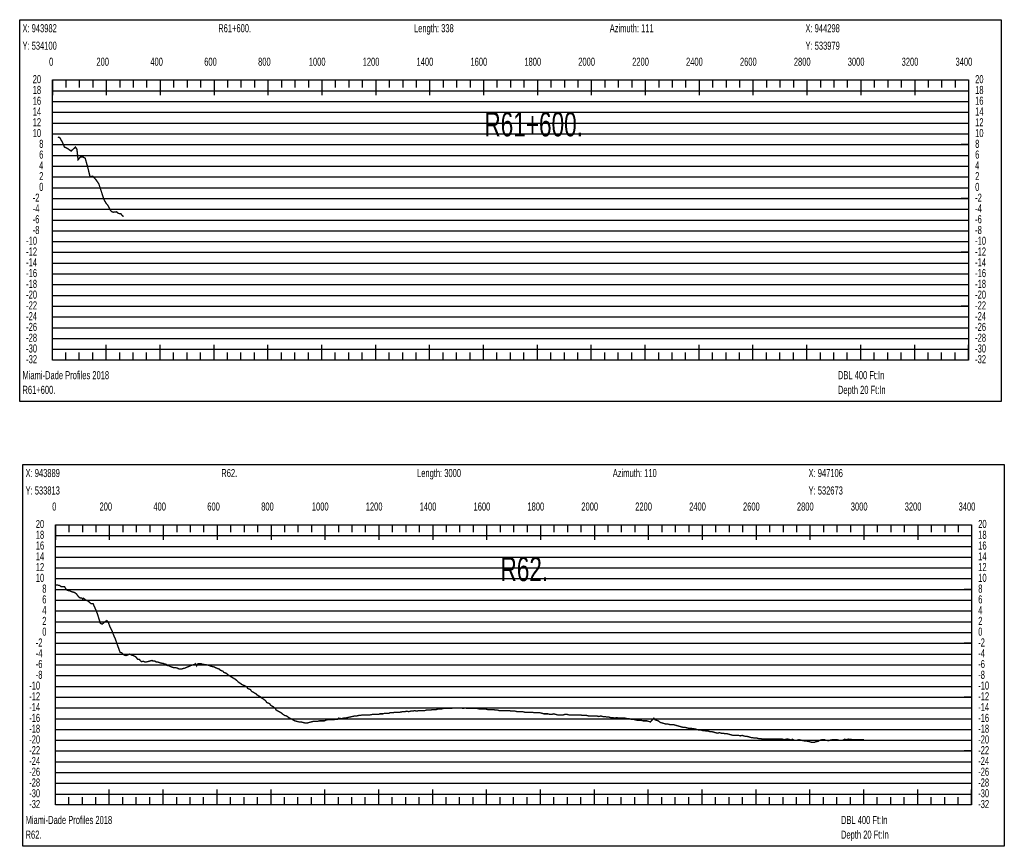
# Model space of a CAD drawing. Header units: inches. Extents: x 471865 to 538526, y 1054316 to 1102451.
# Tile 73 of 114: x 506671 to 510325, y 1061152 to 1064222. Entities that reach past the tile are written whole.
import ezdxf

# ---------------------------------------------------------------- set-up
doc = ezdxf.new("R2010")
doc.units = ezdxf.units.IN
doc.header["$MEASUREMENT"] = 0
for name, color, linetype in [('LABELS', 7, 'Continuous'), ('X_Gr1', 7, 'Continuous'), ('XSECTION', 7, 'Continuous')]:
    doc.layers.add(name, color=color, linetype=linetype)
doc.styles.get("Standard").update_dxf_attribs({"font": 'arial.ttf'})

msp = doc.modelspace()

# ---------------------------------------------------------------- linework, layer by layer
at = {"layer": 'X_Gr1', "color": 6, "linetype": 'Continuous', "lineweight": 18, "true_color": 0xff00ff, "transparency": 33554687, "const_width": 5}
for points in [[(506812.8, 1063785.6), (506812.8, 1063785.6), (506819.8, 1063784), (506829.6, 1063766.9), (506837.4, 1063748.5), (506848.3, 1063743.7), (506862.1, 1063733.6), (506878.2, 1063748.7), (506883.7, 1063740.4), (506888, 1063701.4), (506896.8, 1063711.7), (506906, 1063712), (506914.5, 1063706.8), (506924.2, 1063672.1), (506932.6, 1063637.8), (506942.6, 1063640.6), (506954.9, 1063626.6), (506964.7, 1063612.4), (506975.9, 1063578.7), (506982.7, 1063557.7), (506987, 1063548.5), (506992.9, 1063538.4), (506997.7, 1063533.3), (507003, 1063524.2), (507008.2, 1063513.1), (507013.2, 1063508.5), (507019.7, 1063506.7), (507025.3, 1063507.3), (507031.2, 1063508.3), (507035.4, 1063503.8), (507041.5, 1063501.2), (507046.5, 1063501.3), (507050.2, 1063496), (507054.8, 1063491.6), (507057.2, 1063491)], [(506804.1, 1062123.9), (506804.1, 1062123.9), (506804.3, 1062123), (506818.8, 1062120.9), (506825.4, 1062116.3), (506832.5, 1062116.7), (506837.4, 1062116.6), (506844.7, 1062104.4), (506851.1, 1062101.7), (506857.6, 1062100.7), (506863.7, 1062097.6), (506871.3, 1062095.5), (506875.6, 1062094.2), (506882.5, 1062088.6), (506889, 1062079.5), (506895.3, 1062074.4), (506899.8, 1062074.3), (506904.4, 1062072), (506904.5, 1062068.3), (506908.4, 1062072.7), (506915.5, 1062067.4), (506925.5, 1062062.3), (506935.7, 1062053.5), (506943.6, 1062053.2), (506952.6, 1062032.8), (506959.6, 1062015.6), (506970.5, 1061980.3), (506977.2, 1061976.7), (506986.5, 1061985.2), (506994.7, 1061990.2), (506999.4, 1061985.6), (507007.1, 1061965), (507013.2, 1061954), (507019.5, 1061936.9), (507026.3, 1061922), (507033.7, 1061900), (507038.7, 1061886.7), (507043.7, 1061872.7), (507050.2, 1061870.6), (507056.2, 1061864.4), (507060.4, 1061861.4), (507065.4, 1061860.3), (507070.4, 1061861.8), (507079.1, 1061865.7), (507081.9, 1061864.9), (507088.7, 1061860.7), (507092.8, 1061860.5), (507100, 1061856.8), (507104.9, 1061852.3), (507109, 1061846.4), (507114.9, 1061845.9), (507120, 1061840.4), (507123, 1061837.6), (507130.4, 1061839), (507135, 1061836.9), (507140.5, 1061836.6), (507146.1, 1061837.8), (507150.4, 1061838.8), (507154.7, 1061840.1), (507158.8, 1061841.6), (507162.8, 1061842.1), (507163.4, 1061841.9), (507165.7, 1061839.9), (507172.6, 1061839.9), (507175.1, 1061837.9), (507180.1, 1061835.9), (507185.1, 1061835.9), (507190.4, 1061833.9), (507198.4, 1061831.9), (507203.8, 1061831.9), (507206.6, 1061829.9), (507215, 1061827.9), (507217.9, 1061823.9), (507226.6, 1061821.9), (507229.5, 1061819.9), (507235.4, 1061817.9), (507241.4, 1061815.9), (507247.4, 1061815.9), (507256.4, 1061813.9), (507259.2, 1061811.9), (507264.9, 1061809.9), (507270.6, 1061809.9), (507276.4, 1061811.9), (507285.3, 1061813.9), (507288.3, 1061815.9), (507294.5, 1061817.9), (507303.6, 1061821.9), (507306.6, 1061823.9), (507315.5, 1061825.9), (507321.3, 1061827.9), (507324.3, 1061829.9), (507327.9, 1061821.9), (507332.9, 1061829.9), (507335.8, 1061829.9), (507344.6, 1061829.9), (507350.2, 1061827.9), (507353.1, 1061827.9), (507361.9, 1061825.9), (507364.9, 1061825.9), (507374.4, 1061823.9), (507377.6, 1061821.9), (507384.1, 1061819.9), (507393.8, 1061817.9), (507396.8, 1061815.9), (507406.1, 1061811.9), (507412.5, 1061809.9), (507415.9, 1061805.9), (507425.9, 1061801.9), (507429.2, 1061797.9), (507439.2, 1061793.9), (507442.4, 1061789.9), (507448.8, 1061785.9), (507458.5, 1061779.9), (507465.2, 1061775.9), (507472.1, 1061771.9), (507479, 1061765.9), (507482.6, 1061761.9), (507491.6, 1061755.9), (507496.9, 1061751.9), (507507.3, 1061747.9), (507514, 1061743.9), (507517.5, 1061737.9), (507527.9, 1061733.9), (507531.4, 1061727.9), (507541.9, 1061721.9), (507548.8, 1061717.9), (507552.3, 1061713.9), (507563, 1061707.9), (507570.3, 1061701.9), (507577.3, 1061697.9), (507584.4, 1061691.9), (507588.1, 1061685.9), (507598.7, 1061681.9), (507602.2, 1061675.9), (507612.8, 1061669.9), (507619.7, 1061663.9), (507623.2, 1061657.9), (507633.8, 1061651.9), (507641.4, 1061647.9), (507648.5, 1061641.9), (507654.8, 1061637.9), (507661.8, 1061635.9), (507669.8, 1061629.9), (507677.7, 1061625.9), (507685, 1061621.9), (507692.3, 1061617.9), (507699.8, 1061615.9), (507707.5, 1061613.9), (507715, 1061613.9), (507722.7, 1061611.9), (507730.6, 1061609.9), (507738.4, 1061609.9), (507745.8, 1061611.9), (507753.4, 1061613.9), (507760.9, 1061615.9), (507768.5, 1061615.9), (507776.3, 1061615.9), (507784, 1061617.9), (507791.6, 1061617.9), (507802.5, 1061617.9), (507806.3, 1061619.9), (507814, 1061621.9), (507821.7, 1061621.9), (507829.3, 1061621.9), (507836.4, 1061621.9), (507843.5, 1061623.9), (507850.8, 1061623.9), (507855.3, 1061627.9), (507865.7, 1061625.9), (507872.8, 1061627.9), (507880.1, 1061627.9), (507887.8, 1061629.9), (507896, 1061631.9), (507905.6, 1061633.9), (507913.7, 1061635.9), (507921.5, 1061635.9), (507929.3, 1061637.9), (507933.3, 1061637.9), (507945, 1061639.9), (507952.6, 1061639.9), (507960.3, 1061639.9), (507967.6, 1061639.9), (507971.1, 1061639.9), (507981.4, 1061641.9), (507988.9, 1061641.9), (507996.6, 1061641.9), (508004.3, 1061641.9), (508008, 1061643.9), (508018.8, 1061643.9), (508026.4, 1061645.9), (508033.9, 1061645.9), (508041.4, 1061645.9), (508045.2, 1061647.9), (508056.3, 1061647.9), (508063.6, 1061649.9), (508071.1, 1061649.9), (508078.4, 1061649.9), (508082, 1061649.9), (508092.8, 1061651.9), (508100.4, 1061651.9), (508107.7, 1061653.9), (508114.9, 1061651.9), (508122.2, 1061653.9), (508129.5, 1061653.9), (508136.8, 1061655.9), (508144.2, 1061653.9), (508151.7, 1061655.9), (508159.2, 1061655.9), (508166.5, 1061655.9), (508173.9, 1061655.9), (508181.3, 1061657.9), (508188.7, 1061657.9), (508196.2, 1061657.9), (508203.7, 1061659.9), (508211, 1061659.9), (508217.6, 1061659.9), (508223.9, 1061661.9), (508230.1, 1061661.9), (508236.6, 1061661.9), (508243.5, 1061663.9), (508250.6, 1061663.9), (508257.7, 1061663.9), (508265, 1061663.9), (508272.3, 1061663.9), (508279.8, 1061665.9), (508287.2, 1061665.9), (508294.4, 1061665.9), (508301.9, 1061665.9), (508309.4, 1061665.9), (508317.1, 1061663.9), (508324.5, 1061665.9), (508332, 1061663.9), (508339.4, 1061663.9), (508346.6, 1061663.9), (508354, 1061663.9), (508361.4, 1061663.9), (508368.9, 1061663.9), (508376.4, 1061661.9), (508384, 1061661.9), (508391.6, 1061661.9), (508399.3, 1061661.9), (508406.8, 1061659.9), (508414.2, 1061659.9), (508421.5, 1061659.9), (508428.9, 1061659.9), (508436.3, 1061657.9), (508443.7, 1061657.9), (508451, 1061655.9), (508458.3, 1061655.9), (508465.9, 1061655.9), (508473.5, 1061655.9), (508480.8, 1061655.9), (508488.2, 1061655.9), (508495.5, 1061653.9), (508503, 1061653.9), (508510.3, 1061653.9), (508517.3, 1061651.9), (508524.5, 1061651.9), (508531.4, 1061651.9), (508538.3, 1061651.9), (508545.3, 1061649.9), (508552.2, 1061649.9), (508559.2, 1061649.9), (508566.3, 1061649.9), (508573.5, 1061649.9), (508581.1, 1061647.9), (508588.4, 1061647.9), (508595.2, 1061647.9), (508602.1, 1061647.9), (508609.4, 1061645.9), (508616.7, 1061643.9), (508624, 1061643.9), (508631.3, 1061643.9), (508638.4, 1061641.9), (508645.5, 1061641.9), (508652.7, 1061643.9), (508660, 1061641.9), (508667.3, 1061639.9), (508674.2, 1061639.9), (508681, 1061639.9), (508688, 1061639.9), (508695.1, 1061641.9), (508702.3, 1061641.9), (508709.4, 1061639.9), (508716.7, 1061639.9), (508723.9, 1061639.9), (508731.2, 1061639.9), (508738.4, 1061639.9), (508745.6, 1061639.9), (508753, 1061639.9), (508760.3, 1061637.9), (508767.8, 1061637.9), (508775.2, 1061637.9), (508782.7, 1061635.9), (508790.5, 1061635.9), (508798.1, 1061635.9), (508805.7, 1061635.9), (508813.4, 1061635.9), (508820.6, 1061633.9), (508827.7, 1061635.9), (508835, 1061633.9), (508842.5, 1061633.9), (508850, 1061631.9), (508857.4, 1061631.9), (508864.6, 1061629.9), (508872.2, 1061629.9), (508879.5, 1061627.9), (508887.1, 1061629.9), (508894.7, 1061627.9), (508902.2, 1061627.9), (508909.9, 1061627.9), (508917.7, 1061627.9), (508925.3, 1061625.9), (508932.6, 1061625.9), (508940.1, 1061623.9), (508947.6, 1061623.9), (508955.1, 1061621.9), (508962.4, 1061619.9), (508969.7, 1061619.9), (508977.1, 1061619.9), (508984.5, 1061617.9), (508991.6, 1061617.9), (508998.2, 1061617.9), (509004.9, 1061615.9), (509012.1, 1061613.9), (509024.6, 1061627.9), (509028.8, 1061621.9), (509041, 1061617.9), (509048.4, 1061611.9), (509055.6, 1061609.9), (509062.7, 1061607.9), (509070, 1061605.9), (509077, 1061605.9), (509083.6, 1061603.9), (509090.3, 1061603.9), (509097.1, 1061603.9), (509103.9, 1061601.9), (509110.9, 1061599.9), (509118.1, 1061597.9), (509125.2, 1061595.9), (509132.3, 1061593.9), (509139.6, 1061593.9), (509147.3, 1061591.9), (509154.6, 1061589.9), (509162.1, 1061589.9), (509176.9, 1061587.9), (509184.2, 1061585.9), (509191.4, 1061583.9), (509198.5, 1061583.9), (509205.4, 1061581.9), (509212.2, 1061581.9), (509218.9, 1061579.9), (509225.8, 1061579.9), (509232.8, 1061577.9), (509239.7, 1061577.9), (509246.5, 1061575.9), (509253.6, 1061573.9), (509260.8, 1061571.9), (509268, 1061573.9), (509275, 1061571.9), (509282, 1061571.9), (509289.2, 1061569.9), (509296.5, 1061569.9), (509304, 1061567.9), (509311.4, 1061565.9), (509318.4, 1061563.9), (509325.6, 1061563.9), (509332.5, 1061563.9), (509339, 1061563.9), (509345.6, 1061561.9), (509352.1, 1061563.9), (509358.3, 1061561.9), (509365.1, 1061559.9), (509371.9, 1061559.9), (509378.6, 1061557.9), (509385.4, 1061555.9), (509399.6, 1061553.9), (509406.6, 1061553.9), (509413.7, 1061551.9), (509420.9, 1061551.9), (509428.1, 1061549.9), (509435.6, 1061549.9), (509443, 1061549.9), (509450.4, 1061549.9), (509457.9, 1061549.9), (509465.3, 1061549.9), (509472.7, 1061549.9), (509480.1, 1061549.9), (509487.8, 1061549.9), (509495.2, 1061549.9), (509502.2, 1061549.9), (509506.6, 1061547.9), (509517.6, 1061549.9), (509523.5, 1061549.9), (509530.8, 1061547.9), (509534.6, 1061545.9), (509538.2, 1061549.9), (509545, 1061545.9), (509555.2, 1061545.9), (509563.2, 1061547.9), (509571.7, 1061545.9), (509579.9, 1061543.9), (509597.3, 1061541.9), (509610.9, 1061537.9), (509620.2, 1061537.9), (509624.3, 1061539.9), (509634.3, 1061541.9), (509641.1, 1061545.9), (509648.9, 1061547.9), (509657.6, 1061547.9), (509661.9, 1061545.9), (509673.8, 1061543.9), (509677.3, 1061545.9), (509687.8, 1061547.9), (509696, 1061547.9), (509704.2, 1061547.9), (509711.6, 1061545.9), (509718.5, 1061545.9), (509725.8, 1061545.9), (509733.6, 1061549.9), (509737.4, 1061547.9), (509745.8, 1061549.9), (509764.7, 1061547.9), (509788.1, 1061547.9), (509795.3, 1061547.9), (509803.1, 1061547.9), (509803.9, 1061547.9)]]:
    msp.add_lwpolyline(points, dxfattribs=at)
at = {"layer": 'XSECTION', "color": 18, "linetype": 'Continuous', "true_color": 0x000000}
for points in [[(506671.3, 1064221.7), (510313.7, 1064221.7), (510313.7, 1062803.7), (506671.3, 1062803.7), (506671.3, 1064221.7)], [(506792.5, 1063997.7), (510192.5, 1063997.7), (510192.5, 1062957.7), (506792.5, 1062957.7), (506792.5, 1063997.7)], [(506792.5, 1063997.7), (506792.5, 1063941.3)], [(506792.5, 1063997.7), (506792.5, 1063941.3)], [(506792.5, 1063997.7), (506792.5, 1063969.7)], [(506792.5, 1063997.7), (506792.5, 1063969.7)], [(506842.5, 1063997.7), (506842.5, 1063969.7)], [(506892.5, 1063997.7), (506892.5, 1063969.7)], [(506942.5, 1063997.7), (506942.5, 1063969.7)], [(506992.5, 1063997.7), (506992.5, 1063941.3)], [(506992.5, 1063997.7), (506992.5, 1063969.7)], [(507042.5, 1063997.7), (507042.5, 1063969.7)], [(507092.5, 1063997.7), (507092.5, 1063969.7)], [(507142.5, 1063997.7), (507142.5, 1063969.7)], [(507192.5, 1063997.7), (507192.5, 1063941.3)], [(507192.5, 1063997.7), (507192.5, 1063969.7)], [(507242.5, 1063997.7), (507242.5, 1063969.7)], [(507292.5, 1063997.7), (507292.5, 1063969.7)], [(507342.5, 1063997.7), (507342.5, 1063969.7)], [(507392.5, 1063997.7), (507392.5, 1063941.3)], [(507392.5, 1063997.7), (507392.5, 1063969.7)], [(507442.5, 1063997.7), (507442.5, 1063969.7)], [(507492.5, 1063997.7), (507492.5, 1063969.7)], [(507542.5, 1063997.7), (507542.5, 1063969.7)], [(507592.5, 1063997.7), (507592.5, 1063941.3)], [(507592.5, 1063997.7), (507592.5, 1063969.7)], [(507642.5, 1063997.7), (507642.5, 1063969.7)], [(507692.5, 1063997.7), (507692.5, 1063969.7)], [(507742.5, 1063997.7), (507742.5, 1063969.7)], [(507792.5, 1063997.7), (507792.5, 1063941.3)], [(507792.5, 1063997.7), (507792.5, 1063969.7)], [(507842.5, 1063997.7), (507842.5, 1063969.7)], [(507892.5, 1063997.7), (507892.5, 1063969.7)], [(507942.5, 1063997.7), (507942.5, 1063969.7)], [(507992.5, 1063997.7), (507992.5, 1063941.3)], [(507992.5, 1063997.7), (507992.5, 1063969.7)], [(508042.5, 1063997.7), (508042.5, 1063969.7)], [(508092.5, 1063997.7), (508092.5, 1063969.7)], [(508142.5, 1063997.7), (508142.5, 1063969.7)], [(508192.5, 1063997.7), (508192.5, 1063941.3)], [(508192.5, 1063997.7), (508192.5, 1063969.7)], [(508242.5, 1063997.7), (508242.5, 1063969.7)], [(508292.5, 1063997.7), (508292.5, 1063969.7)], [(508342.5, 1063997.7), (508342.5, 1063969.7)], [(508392.5, 1063997.7), (508392.5, 1063941.3)], [(508392.5, 1063997.7), (508392.5, 1063969.7)], [(508442.5, 1063997.7), (508442.5, 1063969.7)], [(508492.5, 1063997.7), (508492.5, 1063969.7)], [(508542.5, 1063997.7), (508542.5, 1063969.7)], [(508592.5, 1063997.7), (508592.5, 1063941.3)], [(508592.5, 1063997.7), (508592.5, 1063969.7)], [(508642.5, 1063997.7), (508642.5, 1063969.7)], [(508692.5, 1063997.7), (508692.5, 1063969.7)], [(508742.5, 1063997.7), (508742.5, 1063969.7)], [(508792.5, 1063997.7), (508792.5, 1063941.3)], [(508792.5, 1063997.7), (508792.5, 1063969.7)], [(508842.5, 1063997.7), (508842.5, 1063969.7)], [(508892.5, 1063997.7), (508892.5, 1063969.7)], [(508942.5, 1063997.7), (508942.5, 1063969.7)], [(508992.5, 1063997.7), (508992.5, 1063941.3)], [(508992.5, 1063997.7), (508992.5, 1063969.7)], [(509042.5, 1063997.7), (509042.5, 1063969.7)], [(509092.5, 1063997.7), (509092.5, 1063969.7)], [(509142.5, 1063997.7), (509142.5, 1063969.7)], [(509192.5, 1063997.7), (509192.5, 1063941.3)], [(509192.5, 1063997.7), (509192.5, 1063969.7)], [(509242.5, 1063997.7), (509242.5, 1063969.7)], [(509292.5, 1063997.7), (509292.5, 1063969.7)], [(509342.5, 1063997.7), (509342.5, 1063969.7)], [(509392.5, 1063997.7), (509392.5, 1063941.3)], [(509392.5, 1063997.7), (509392.5, 1063969.7)], [(509442.5, 1063997.7), (509442.5, 1063969.7)], [(509492.5, 1063997.7), (509492.5, 1063969.7)], [(509542.5, 1063997.7), (509542.5, 1063969.7)], [(509592.5, 1063997.7), (509592.5, 1063941.3)], [(509592.5, 1063997.7), (509592.5, 1063969.7)], [(509642.5, 1063997.7), (509642.5, 1063969.7)], [(509692.5, 1063997.7), (509692.5, 1063969.7)], [(509742.5, 1063997.7), (509742.5, 1063969.7)], [(509792.5, 1063997.7), (509792.5, 1063941.3)], [(509792.5, 1063997.7), (509792.5, 1063969.7)], [(509842.5, 1063997.7), (509842.5, 1063969.7)], [(509892.5, 1063997.7), (509892.5, 1063969.7)], [(509942.5, 1063997.7), (509942.5, 1063969.7)], [(509992.5, 1063997.7), (509992.5, 1063941.3)], [(509992.5, 1063997.7), (509992.5, 1063969.7)], [(510042.5, 1063997.7), (510042.5, 1063969.7)], [(510092.5, 1063997.7), (510092.5, 1063969.7)], [(510142.5, 1063997.7), (510142.5, 1063969.7)], [(510192.5, 1063997.7), (510192.5, 1063941.3)], [(510192.5, 1063997.7), (510192.5, 1063969.7)], [(506792.5, 1063757.7), (506820.5, 1063757.7)], [(510192.5, 1063757.7), (510164.5, 1063757.7)], [(506792.5, 1063557.7), (506820.5, 1063557.7)], [(510192.5, 1063557.7), (510164.5, 1063557.7)], [(506792.5, 1063357.7), (506820.5, 1063357.7)], [(510192.5, 1063357.7), (510164.5, 1063357.7)], [(506792.5, 1063157.7), (506820.5, 1063157.7)], [(510192.5, 1063157.7), (510164.5, 1063157.7)], [(506792.5, 1062957.7), (506792.5, 1063014.1)], [(506792.5, 1062957.7), (506792.5, 1063014.1)], [(506992.5, 1062957.7), (506992.5, 1063014.1)], [(507192.5, 1062957.7), (507192.5, 1063014.1)], [(507392.5, 1062957.7), (507392.5, 1063014.1)], [(507592.5, 1062957.7), (507592.5, 1063014.1)], [(507792.5, 1062957.7), (507792.5, 1063014.1)], [(507992.5, 1062957.7), (507992.5, 1063014.1)], [(508192.5, 1062957.7), (508192.5, 1063014.1)], [(508392.5, 1062957.7), (508392.5, 1063014.1)], [(508592.5, 1062957.7), (508592.5, 1063014.1)], [(508792.5, 1062957.7), (508792.5, 1063014.1)], [(508992.5, 1062957.7), (508992.5, 1063014.1)], [(509192.5, 1062957.7), (509192.5, 1063014.1)], [(509392.5, 1062957.7), (509392.5, 1063014.1)], [(509592.5, 1062957.7), (509592.5, 1063014.1)], [(509792.5, 1062957.7), (509792.5, 1063014.1)], [(509992.5, 1062957.7), (509992.5, 1063014.1)], [(510192.5, 1062957.7), (510192.5, 1063014.1)], [(506792.5, 1062957.7), (506792.5, 1062985.7)], [(506792.5, 1062957.7), (506792.5, 1062985.7)], [(506842.5, 1062957.7), (506842.5, 1062985.7)], [(506892.5, 1062957.7), (506892.5, 1062985.7)], [(506942.5, 1062957.7), (506942.5, 1062985.7)], [(506992.5, 1062957.7), (506992.5, 1062985.7)], [(507042.5, 1062957.7), (507042.5, 1062985.7)], [(507092.5, 1062957.7), (507092.5, 1062985.7)], [(507142.5, 1062957.7), (507142.5, 1062985.7)], [(507192.5, 1062957.7), (507192.5, 1062985.7)], [(507242.5, 1062957.7), (507242.5, 1062985.7)], [(507292.5, 1062957.7), (507292.5, 1062985.7)], [(507342.5, 1062957.7), (507342.5, 1062985.7)], [(507392.5, 1062957.7), (507392.5, 1062985.7)], [(507442.5, 1062957.7), (507442.5, 1062985.7)], [(507492.5, 1062957.7), (507492.5, 1062985.7)], [(507542.5, 1062957.7), (507542.5, 1062985.7)], [(507592.5, 1062957.7), (507592.5, 1062985.7)], [(507642.5, 1062957.7), (507642.5, 1062985.7)], [(507692.5, 1062957.7), (507692.5, 1062985.7)], [(507742.5, 1062957.7), (507742.5, 1062985.7)], [(507792.5, 1062957.7), (507792.5, 1062985.7)], [(507842.5, 1062957.7), (507842.5, 1062985.7)], [(507892.5, 1062957.7), (507892.5, 1062985.7)], [(507942.5, 1062957.7), (507942.5, 1062985.7)], [(507992.5, 1062957.7), (507992.5, 1062985.7)], [(508042.5, 1062957.7), (508042.5, 1062985.7)], [(508092.5, 1062957.7), (508092.5, 1062985.7)], [(508142.5, 1062957.7), (508142.5, 1062985.7)], [(508192.5, 1062957.7), (508192.5, 1062985.7)], [(508242.5, 1062957.7), (508242.5, 1062985.7)], [(508292.5, 1062957.7), (508292.5, 1062985.7)], [(508342.5, 1062957.7), (508342.5, 1062985.7)], [(508392.5, 1062957.7), (508392.5, 1062985.7)], [(508442.5, 1062957.7), (508442.5, 1062985.7)], [(508492.5, 1062957.7), (508492.5, 1062985.7)], [(508542.5, 1062957.7), (508542.5, 1062985.7)], [(508592.5, 1062957.7), (508592.5, 1062985.7)], [(508642.5, 1062957.7), (508642.5, 1062985.7)], [(508692.5, 1062957.7), (508692.5, 1062985.7)], [(508742.5, 1062957.7), (508742.5, 1062985.7)], [(508792.5, 1062957.7), (508792.5, 1062985.7)], [(508842.5, 1062957.7), (508842.5, 1062985.7)], [(508892.5, 1062957.7), (508892.5, 1062985.7)], [(508942.5, 1062957.7), (508942.5, 1062985.7)], [(508992.5, 1062957.7), (508992.5, 1062985.7)], [(509042.5, 1062957.7), (509042.5, 1062985.7)], [(509092.5, 1062957.7), (509092.5, 1062985.7)], [(509142.5, 1062957.7), (509142.5, 1062985.7)], [(509192.5, 1062957.7), (509192.5, 1062985.7)], [(509242.5, 1062957.7), (509242.5, 1062985.7)], [(509292.5, 1062957.7), (509292.5, 1062985.7)], [(509342.5, 1062957.7), (509342.5, 1062985.7)], [(509392.5, 1062957.7), (509392.5, 1062985.7)], [(509442.5, 1062957.7), (509442.5, 1062985.7)], [(509492.5, 1062957.7), (509492.5, 1062985.7)], [(509542.5, 1062957.7), (509542.5, 1062985.7)], [(509592.5, 1062957.7), (509592.5, 1062985.7)], [(509642.5, 1062957.7), (509642.5, 1062985.7)], [(509692.5, 1062957.7), (509692.5, 1062985.7)], [(509742.5, 1062957.7), (509742.5, 1062985.7)], [(509792.5, 1062957.7), (509792.5, 1062985.7)], [(509842.5, 1062957.7), (509842.5, 1062985.7)], [(509892.5, 1062957.7), (509892.5, 1062985.7)], [(509942.5, 1062957.7), (509942.5, 1062985.7)], [(509992.5, 1062957.7), (509992.5, 1062985.7)], [(510042.5, 1062957.7), (510042.5, 1062985.7)], [(510092.5, 1062957.7), (510092.5, 1062985.7)], [(510142.5, 1062957.7), (510142.5, 1062985.7)], [(510192.5, 1062957.7), (510192.5, 1062985.7)], [(506682.7, 1062569.9), (510325.1, 1062569.9), (510325.1, 1061151.9), (506682.7, 1061151.9), (506682.7, 1062569.9)], [(506803.9, 1062345.9), (510203.9, 1062345.9), (510203.9, 1061305.9), (506803.9, 1061305.9), (506803.9, 1062345.9)], [(506803.9, 1062345.9), (506803.9, 1062289.5)], [(506803.9, 1062345.9), (506803.9, 1062289.5)], [(506803.9, 1062345.9), (506803.9, 1062317.9)], [(506803.9, 1062345.9), (506803.9, 1062317.9)], [(506853.9, 1062345.9), (506853.9, 1062317.9)], [(506903.9, 1062345.9), (506903.9, 1062317.9)], [(506953.9, 1062345.9), (506953.9, 1062317.9)], [(507003.9, 1062345.9), (507003.9, 1062289.5)], [(507003.9, 1062345.9), (507003.9, 1062317.9)], [(507053.9, 1062345.9), (507053.9, 1062317.9)], [(507103.9, 1062345.9), (507103.9, 1062317.9)], [(507153.9, 1062345.9), (507153.9, 1062317.9)], [(507203.9, 1062345.9), (507203.9, 1062289.5)], [(507203.9, 1062345.9), (507203.9, 1062317.9)], [(507253.9, 1062345.9), (507253.9, 1062317.9)], [(507303.9, 1062345.9), (507303.9, 1062317.9)], [(507353.9, 1062345.9), (507353.9, 1062317.9)], [(507403.9, 1062345.9), (507403.9, 1062289.5)], [(507403.9, 1062345.9), (507403.9, 1062317.9)], [(507453.9, 1062345.9), (507453.9, 1062317.9)], [(507503.9, 1062345.9), (507503.9, 1062317.9)], [(507553.9, 1062345.9), (507553.9, 1062317.9)], [(507603.9, 1062345.9), (507603.9, 1062289.5)], [(507603.9, 1062345.9), (507603.9, 1062317.9)], [(507653.9, 1062345.9), (507653.9, 1062317.9)], [(507703.9, 1062345.9), (507703.9, 1062317.9)], [(507753.9, 1062345.9), (507753.9, 1062317.9)], [(507803.9, 1062345.9), (507803.9, 1062289.5)], [(507803.9, 1062345.9), (507803.9, 1062317.9)], [(507853.9, 1062345.9), (507853.9, 1062317.9)], [(507903.9, 1062345.9), (507903.9, 1062317.9)], [(507953.9, 1062345.9), (507953.9, 1062317.9)], [(508003.9, 1062345.9), (508003.9, 1062289.5)], [(508003.9, 1062345.9), (508003.9, 1062317.9)], [(508053.9, 1062345.9), (508053.9, 1062317.9)], [(508103.9, 1062345.9), (508103.9, 1062317.9)], [(508153.9, 1062345.9), (508153.9, 1062317.9)], [(508203.9, 1062345.9), (508203.9, 1062289.5)], [(508203.9, 1062345.9), (508203.9, 1062317.9)], [(508253.9, 1062345.9), (508253.9, 1062317.9)], [(508303.9, 1062345.9), (508303.9, 1062317.9)], [(508353.9, 1062345.9), (508353.9, 1062317.9)], [(508403.9, 1062345.9), (508403.9, 1062289.5)], [(508403.9, 1062345.9), (508403.9, 1062317.9)], [(508453.9, 1062345.9), (508453.9, 1062317.9)], [(508503.9, 1062345.9), (508503.9, 1062317.9)], [(508553.9, 1062345.9), (508553.9, 1062317.9)], [(508603.9, 1062345.9), (508603.9, 1062289.5)], [(508603.9, 1062345.9), (508603.9, 1062317.9)], [(508653.9, 1062345.9), (508653.9, 1062317.9)], [(508703.9, 1062345.9), (508703.9, 1062317.9)], [(508753.9, 1062345.9), (508753.9, 1062317.9)], [(508803.9, 1062345.9), (508803.9, 1062289.5)], [(508803.9, 1062345.9), (508803.9, 1062317.9)], [(508853.9, 1062345.9), (508853.9, 1062317.9)], [(508903.9, 1062345.9), (508903.9, 1062317.9)], [(508953.9, 1062345.9), (508953.9, 1062317.9)], [(509003.9, 1062345.9), (509003.9, 1062289.5)], [(509003.9, 1062345.9), (509003.9, 1062317.9)], [(509053.9, 1062345.9), (509053.9, 1062317.9)], [(509103.9, 1062345.9), (509103.9, 1062317.9)], [(509153.9, 1062345.9), (509153.9, 1062317.9)], [(509203.9, 1062345.9), (509203.9, 1062289.5)], [(509203.9, 1062345.9), (509203.9, 1062317.9)], [(509253.9, 1062345.9), (509253.9, 1062317.9)], [(509303.9, 1062345.9), (509303.9, 1062317.9)], [(509353.9, 1062345.9), (509353.9, 1062317.9)], [(509403.9, 1062345.9), (509403.9, 1062289.5)], [(509403.9, 1062345.9), (509403.9, 1062317.9)], [(509453.9, 1062345.9), (509453.9, 1062317.9)], [(509503.9, 1062345.9), (509503.9, 1062317.9)], [(509553.9, 1062345.9), (509553.9, 1062317.9)], [(509603.9, 1062345.9), (509603.9, 1062289.5)], [(509603.9, 1062345.9), (509603.9, 1062317.9)], [(509653.9, 1062345.9), (509653.9, 1062317.9)], [(509703.9, 1062345.9), (509703.9, 1062317.9)], [(509753.9, 1062345.9), (509753.9, 1062317.9)], [(509803.9, 1062345.9), (509803.9, 1062289.5)], [(509803.9, 1062345.9), (509803.9, 1062317.9)], [(509853.9, 1062345.9), (509853.9, 1062317.9)], [(509903.9, 1062345.9), (509903.9, 1062317.9)], [(509953.9, 1062345.9), (509953.9, 1062317.9)], [(510003.9, 1062345.9), (510003.9, 1062289.5)], [(510003.9, 1062345.9), (510003.9, 1062317.9)], [(510053.9, 1062345.9), (510053.9, 1062317.9)], [(510103.9, 1062345.9), (510103.9, 1062317.9)], [(510153.9, 1062345.9), (510153.9, 1062317.9)], [(510203.9, 1062345.9), (510203.9, 1062289.5)], [(510203.9, 1062345.9), (510203.9, 1062317.9)], [(506803.9, 1062105.9), (506831.9, 1062105.9)], [(510203.9, 1062105.9), (510175.9, 1062105.9)], [(506803.9, 1061905.9), (506831.9, 1061905.9)], [(510203.9, 1061905.9), (510175.9, 1061905.9)], [(506803.9, 1061705.9), (506831.9, 1061705.9)], [(510203.9, 1061705.9), (510175.9, 1061705.9)], [(506803.9, 1061505.9), (506831.9, 1061505.9)], [(510203.9, 1061505.9), (510175.9, 1061505.9)], [(506803.9, 1061305.9), (506803.9, 1061362.3)], [(506803.9, 1061305.9), (506803.9, 1061362.3)], [(507003.9, 1061305.9), (507003.9, 1061362.3)], [(507203.9, 1061305.9), (507203.9, 1061362.3)], [(507403.9, 1061305.9), (507403.9, 1061362.3)], [(507603.9, 1061305.9), (507603.9, 1061362.3)], [(507803.9, 1061305.9), (507803.9, 1061362.3)], [(508003.9, 1061305.9), (508003.9, 1061362.3)], [(508203.9, 1061305.9), (508203.9, 1061362.3)], [(508403.9, 1061305.9), (508403.9, 1061362.3)], [(508603.9, 1061305.9), (508603.9, 1061362.3)], [(508803.9, 1061305.9), (508803.9, 1061362.3)], [(509003.9, 1061305.9), (509003.9, 1061362.3)], [(509203.9, 1061305.9), (509203.9, 1061362.3)], [(509403.9, 1061305.9), (509403.9, 1061362.3)], [(509603.9, 1061305.9), (509603.9, 1061362.3)], [(509803.9, 1061305.9), (509803.9, 1061362.3)], [(510003.9, 1061305.9), (510003.9, 1061362.3)], [(510203.9, 1061305.9), (510203.9, 1061362.3)], [(506803.9, 1061305.9), (506803.9, 1061333.9)], [(506803.9, 1061305.9), (506803.9, 1061333.9)], [(506853.9, 1061305.9), (506853.9, 1061333.9)], [(506903.9, 1061305.9), (506903.9, 1061333.9)], [(506953.9, 1061305.9), (506953.9, 1061333.9)], [(507003.9, 1061305.9), (507003.9, 1061333.9)], [(507053.9, 1061305.9), (507053.9, 1061333.9)], [(507103.9, 1061305.9), (507103.9, 1061333.9)], [(507153.9, 1061305.9), (507153.9, 1061333.9)], [(507203.9, 1061305.9), (507203.9, 1061333.9)], [(507253.9, 1061305.9), (507253.9, 1061333.9)], [(507303.9, 1061305.9), (507303.9, 1061333.9)], [(507353.9, 1061305.9), (507353.9, 1061333.9)], [(507403.9, 1061305.9), (507403.9, 1061333.9)], [(507453.9, 1061305.9), (507453.9, 1061333.9)], [(507503.9, 1061305.9), (507503.9, 1061333.9)], [(507553.9, 1061305.9), (507553.9, 1061333.9)], [(507603.9, 1061305.9), (507603.9, 1061333.9)], [(507653.9, 1061305.9), (507653.9, 1061333.9)], [(507703.9, 1061305.9), (507703.9, 1061333.9)], [(507753.9, 1061305.9), (507753.9, 1061333.9)], [(507803.9, 1061305.9), (507803.9, 1061333.9)], [(507853.9, 1061305.9), (507853.9, 1061333.9)], [(507903.9, 1061305.9), (507903.9, 1061333.9)], [(507953.9, 1061305.9), (507953.9, 1061333.9)], [(508003.9, 1061305.9), (508003.9, 1061333.9)], [(508053.9, 1061305.9), (508053.9, 1061333.9)], [(508103.9, 1061305.9), (508103.9, 1061333.9)], [(508153.9, 1061305.9), (508153.9, 1061333.9)], [(508203.9, 1061305.9), (508203.9, 1061333.9)], [(508253.9, 1061305.9), (508253.9, 1061333.9)], [(508303.9, 1061305.9), (508303.9, 1061333.9)], [(508353.9, 1061305.9), (508353.9, 1061333.9)], [(508403.9, 1061305.9), (508403.9, 1061333.9)], [(508453.9, 1061305.9), (508453.9, 1061333.9)], [(508503.9, 1061305.9), (508503.9, 1061333.9)], [(508553.9, 1061305.9), (508553.9, 1061333.9)], [(508603.9, 1061305.9), (508603.9, 1061333.9)], [(508653.9, 1061305.9), (508653.9, 1061333.9)], [(508703.9, 1061305.9), (508703.9, 1061333.9)], [(508753.9, 1061305.9), (508753.9, 1061333.9)], [(508803.9, 1061305.9), (508803.9, 1061333.9)], [(508853.9, 1061305.9), (508853.9, 1061333.9)], [(508903.9, 1061305.9), (508903.9, 1061333.9)], [(508953.9, 1061305.9), (508953.9, 1061333.9)], [(509003.9, 1061305.9), (509003.9, 1061333.9)], [(509053.9, 1061305.9), (509053.9, 1061333.9)], [(509103.9, 1061305.9), (509103.9, 1061333.9)], [(509153.9, 1061305.9), (509153.9, 1061333.9)], [(509203.9, 1061305.9), (509203.9, 1061333.9)], [(509253.9, 1061305.9), (509253.9, 1061333.9)], [(509303.9, 1061305.9), (509303.9, 1061333.9)], [(509353.9, 1061305.9), (509353.9, 1061333.9)], [(509403.9, 1061305.9), (509403.9, 1061333.9)], [(509453.9, 1061305.9), (509453.9, 1061333.9)], [(509503.9, 1061305.9), (509503.9, 1061333.9)], [(509553.9, 1061305.9), (509553.9, 1061333.9)], [(509603.9, 1061305.9), (509603.9, 1061333.9)], [(509653.9, 1061305.9), (509653.9, 1061333.9)], [(509703.9, 1061305.9), (509703.9, 1061333.9)], [(509753.9, 1061305.9), (509753.9, 1061333.9)], [(509803.9, 1061305.9), (509803.9, 1061333.9)], [(509853.9, 1061305.9), (509853.9, 1061333.9)], [(509903.9, 1061305.9), (509903.9, 1061333.9)], [(509953.9, 1061305.9), (509953.9, 1061333.9)], [(510003.9, 1061305.9), (510003.9, 1061333.9)], [(510053.9, 1061305.9), (510053.9, 1061333.9)], [(510103.9, 1061305.9), (510103.9, 1061333.9)], [(510153.9, 1061305.9), (510153.9, 1061333.9)], [(510203.9, 1061305.9), (510203.9, 1061333.9)]]:
    msp.add_lwpolyline(points, dxfattribs=at)
at = {"layer": 'XSECTION', "color": 18, "true_color": 0x000000}
for points in [[(506792.5, 1063957.7), (510192.5, 1063957.7)], [(506792.5, 1063917.7), (510192.5, 1063917.7)], [(506792.5, 1063877.7), (510192.5, 1063877.7)], [(506792.5, 1063837.7), (510192.5, 1063837.7)], [(506792.5, 1063797.7), (510192.5, 1063797.7)], [(506792.5, 1063757.7), (510192.5, 1063757.7)], [(506792.5, 1063717.7), (510192.5, 1063717.7)], [(506792.5, 1063677.7), (510192.5, 1063677.7)], [(506792.5, 1063637.7), (510192.5, 1063637.7)], [(506792.5, 1063597.7), (510192.5, 1063597.7)], [(506792.5, 1063557.7), (510192.5, 1063557.7)], [(506792.5, 1063517.7), (510192.5, 1063517.7)], [(506792.5, 1063477.7), (510192.5, 1063477.7)], [(506792.5, 1063437.7), (510192.5, 1063437.7)], [(506792.5, 1063397.7), (510192.5, 1063397.7)], [(506792.5, 1063357.7), (510192.5, 1063357.7)], [(506792.5, 1063317.7), (510192.5, 1063317.7)], [(506792.5, 1063277.7), (510192.5, 1063277.7)], [(506792.5, 1063237.7), (510192.5, 1063237.7)], [(506792.5, 1063197.7), (510192.5, 1063197.7)], [(506792.5, 1063157.7), (510192.5, 1063157.7)], [(506792.5, 1063117.7), (510192.5, 1063117.7)], [(506792.5, 1063077.7), (510192.5, 1063077.7)], [(506792.5, 1063037.7), (510192.5, 1063037.7)], [(506792.5, 1062997.7), (510192.5, 1062997.7)], [(506803.9, 1062305.9), (510203.9, 1062305.9)], [(506803.9, 1062265.9), (510203.9, 1062265.9)], [(506803.9, 1062225.9), (510203.9, 1062225.9)], [(506803.9, 1062185.9), (510203.9, 1062185.9)], [(506803.9, 1062145.9), (510203.9, 1062145.9)], [(506803.9, 1062105.9), (510203.9, 1062105.9)], [(506803.9, 1062065.9), (510203.9, 1062065.9)], [(506803.9, 1062025.9), (510203.9, 1062025.9)], [(506803.9, 1061985.9), (510203.9, 1061985.9)], [(506803.9, 1061945.9), (510203.9, 1061945.9)], [(506803.9, 1061905.9), (510203.9, 1061905.9)], [(506803.9, 1061865.9), (510203.9, 1061865.9)], [(506803.9, 1061825.9), (510203.9, 1061825.9)], [(506803.9, 1061785.9), (510203.9, 1061785.9)], [(506803.9, 1061745.9), (510203.9, 1061745.9)], [(506803.9, 1061705.9), (510203.9, 1061705.9)], [(506803.9, 1061665.9), (510203.9, 1061665.9)], [(506803.9, 1061625.9), (510203.9, 1061625.9)], [(506803.9, 1061585.9), (510203.9, 1061585.9)], [(506803.9, 1061545.9), (510203.9, 1061545.9)], [(506803.9, 1061505.9), (510203.9, 1061505.9)], [(506803.9, 1061465.9), (510203.9, 1061465.9)], [(506803.9, 1061425.9), (510203.9, 1061425.9)], [(506803.9, 1061385.9), (510203.9, 1061385.9)], [(506803.9, 1061345.9), (510203.9, 1061345.9)]]:
    msp.add_lwpolyline(points, dxfattribs=at)

# ---------------------------------------------------------------- texts
at = {"layer": 'LABELS', "color": 18, "true_color": 0x000000, "width": 0.666667}
for s, height, p in [('X: 943982', 30, (506681.7, 1064174.9)), ('R61+600.', 30, (507408.1, 1064174.9)), ('Length: 338', 30, (508134.5, 1064174.9)), ('Azimuth: 111', 30, (508860.9, 1064174.9)), ('X: 944298', 30, (509587.3, 1064174.9)), ('Y: 534100', 30, (506681.7, 1064110.1)), ('Y: 533979', 30, (509587.3, 1064110.1)), ('0', 30, (506780.5, 1064050.5)), ('0', 30, (506780.5, 1064050.5)), ('200', 30, (506956.1, 1064050.5)), ('400', 30, (507156.1, 1064050.5)), ('600', 30, (507356.1, 1064050.5)), ('800', 30, (507556.1, 1064050.5)), ('1000', 30, (507744.1, 1064050.5)), ('1200', 30, (507944.1, 1064050.5)), ('1400', 30, (508144.1, 1064050.5)), ('1600', 30, (508344.1, 1064050.5)), ('1800', 30, (508544.1, 1064050.5)), ('2000', 30, (508744.1, 1064050.5)), ('2200', 30, (508944.1, 1064050.5)), ('2400', 30, (509144.1, 1064050.5)), ('2600', 30, (509344.1, 1064050.5)), ('2800', 30, (509544.1, 1064050.5)), ('3000', 30, (509744.1, 1064050.5)), ('3200', 30, (509944.1, 1064050.5)), ('3400', 30, (510144.1, 1064050.5)), ('20', 30, (506719.7, 1063985.7)), ('20', 30, (510216.9, 1063985.7)), ('18', 30, (506719.7, 1063945.7)), ('18', 30, (510216.9, 1063945.7)), ('16', 30, (506719.7, 1063905.7)), ('16', 30, (510216.9, 1063905.7)), ('14', 30, (506719.7, 1063865.7)), ('R61+600.', 90, (508395.7, 1063788.5)), ('14', 30, (510216.9, 1063865.7)), ('12', 30, (506719.7, 1063825.7)), ('12', 30, (510216.9, 1063825.7)), ('10', 30, (506719.7, 1063785.7)), ('10', 30, (510216.9, 1063785.7)), ('8', 30, (506743.7, 1063745.7)), ('8', 30, (510216.9, 1063745.7)), ('6', 30, (506743.7, 1063705.7)), ('6', 30, (510216.9, 1063705.7)), ('4', 30, (506743.7, 1063665.7)), ('4', 30, (510216.9, 1063665.7)), ('2', 30, (506743.7, 1063625.7)), ('2', 30, (510216.9, 1063625.7)), ('0', 30, (506743.7, 1063585.7)), ('0', 30, (510216.9, 1063585.7)), ('-2', 30, (506719.7, 1063545.7)), ('-2', 30, (510216.9, 1063545.7)), ('-4', 30, (506719.7, 1063505.7)), ('-4', 30, (510216.9, 1063505.7)), ('-6', 30, (506719.7, 1063465.7)), ('-6', 30, (510216.9, 1063465.7)), ('-8', 30, (506719.7, 1063425.7)), ('-8', 30, (510216.9, 1063425.7)), ('-10', 30, (506695.3, 1063385.7)), ('-10', 30, (510216.9, 1063385.7)), ('-12', 30, (506695.3, 1063345.7)), ('-12', 30, (510216.9, 1063345.7)), ('-14', 30, (506695.3, 1063305.7)), ('-14', 30, (510216.9, 1063305.7)), ('-16', 30, (506695.3, 1063265.7)), ('-16', 30, (510216.9, 1063265.7)), ('-18', 30, (506695.3, 1063225.7)), ('-18', 30, (510216.9, 1063225.7)), ('-20', 30, (506695.3, 1063185.7)), ('-20', 30, (510216.9, 1063185.7)), ('-22', 30, (506695.3, 1063145.7)), ('-22', 30, (510216.9, 1063145.7)), ('-24', 30, (506695.3, 1063105.7)), ('-24', 30, (510216.9, 1063105.7)), ('-26', 30, (506695.3, 1063065.7)), ('-26', 30, (510216.9, 1063065.7)), ('-28', 30, (506695.3, 1063025.7)), ('-28', 30, (510216.9, 1063025.7)), ('-30', 30, (506695.3, 1062985.7)), ('-30', 30, (510216.9, 1062985.7)), ('-32', 30, (506695.3, 1062945.7)), ('-32', 30, (510216.9, 1062945.7)), ('Miami-Dade Profiles 2018', 30, (506681.7, 1062886.5)), ('DBL 400 Ft:In', 30, (509707.7, 1062886.5)), ('R61+600.', 30, (506681.7, 1062832.1)), ('Depth 20 Ft:In', 30, (509707.7, 1062832.1)), ('X: 943889', 30, (506693.1, 1062523.1)), ('R62.', 30, (507419.5, 1062523.1)), ('Length: 3000', 30, (508145.9, 1062523.1)), ('Azimuth: 110', 30, (508872.3, 1062523.1)), ('X: 947106', 30, (509598.7, 1062523.1)), ('Y: 533813', 30, (506693.1, 1062458.3)), ('Y: 532673', 30, (509598.7, 1062458.3)), ('0', 30, (506791.9, 1062398.7)), ('0', 30, (506791.9, 1062398.7)), ('200', 30, (506967.5, 1062398.7)), ('400', 30, (507167.5, 1062398.7)), ('600', 30, (507367.5, 1062398.7)), ('800', 30, (507567.5, 1062398.7)), ('1000', 30, (507755.5, 1062398.7)), ('1200', 30, (507955.5, 1062398.7)), ('1400', 30, (508155.5, 1062398.7)), ('1600', 30, (508355.5, 1062398.7)), ('1800', 30, (508555.5, 1062398.7)), ('2000', 30, (508755.5, 1062398.7)), ('2200', 30, (508955.5, 1062398.7)), ('2400', 30, (509155.5, 1062398.7)), ('2600', 30, (509355.5, 1062398.7)), ('2800', 30, (509555.5, 1062398.7)), ('3000', 30, (509755.5, 1062398.7)), ('3200', 30, (509955.5, 1062398.7)), ('3400', 30, (510155.5, 1062398.7)), ('20', 30, (506731.1, 1062333.9)), ('20', 30, (510228.3, 1062333.9)), ('18', 30, (506731.1, 1062293.9)), ('18', 30, (510228.3, 1062293.9)), ('16', 30, (506731.1, 1062253.9)), ('16', 30, (510228.3, 1062253.9)), ('14', 30, (506731.1, 1062213.9)), ('14', 30, (510228.3, 1062213.9)), ('12', 30, (506731.1, 1062173.9)), ('R62.', 90, (508455.5, 1062136.7)), ('12', 30, (510228.3, 1062173.9)), ('10', 30, (506731.1, 1062133.9)), ('10', 30, (510228.3, 1062133.9)), ('8', 30, (506755.1, 1062093.9)), ('8', 30, (510228.3, 1062093.9)), ('6', 30, (506755.1, 1062053.9)), ('6', 30, (510228.3, 1062053.9)), ('4', 30, (506755.1, 1062013.9)), ('4', 30, (510228.3, 1062013.9)), ('2', 30, (506755.1, 1061973.9)), ('2', 30, (510228.3, 1061973.9)), ('0', 30, (506755.1, 1061933.9)), ('0', 30, (510228.3, 1061933.9)), ('-2', 30, (506731.1, 1061893.9)), ('-2', 30, (510228.3, 1061893.9)), ('-4', 30, (506731.1, 1061853.9)), ('-4', 30, (510228.3, 1061853.9)), ('-6', 30, (506731.1, 1061813.9)), ('-6', 30, (510228.3, 1061813.9)), ('-8', 30, (506731.1, 1061773.9)), ('-8', 30, (510228.3, 1061773.9)), ('-10', 30, (506706.7, 1061733.9)), ('-10', 30, (510228.3, 1061733.9)), ('-12', 30, (506706.7, 1061693.9)), ('-12', 30, (510228.3, 1061693.9)), ('-14', 30, (506706.7, 1061653.9)), ('-14', 30, (510228.3, 1061653.9)), ('-16', 30, (506706.7, 1061613.9)), ('-16', 30, (510228.3, 1061613.9)), ('-18', 30, (506706.7, 1061573.9)), ('-18', 30, (510228.3, 1061573.9)), ('-20', 30, (506706.7, 1061533.9)), ('-20', 30, (510228.3, 1061533.9)), ('-22', 30, (506706.7, 1061493.9)), ('-22', 30, (510228.3, 1061493.9)), ('-24', 30, (506706.7, 1061453.9)), ('-24', 30, (510228.3, 1061453.9)), ('-26', 30, (506706.7, 1061413.9)), ('-26', 30, (510228.3, 1061413.9)), ('-28', 30, (506706.7, 1061373.9)), ('-28', 30, (510228.3, 1061373.9)), ('-30', 30, (506706.7, 1061333.9)), ('-30', 30, (510228.3, 1061333.9)), ('-32', 30, (506706.7, 1061293.9)), ('-32', 30, (510228.3, 1061293.9)), ('Miami-Dade Profiles 2018', 30, (506693.1, 1061234.7)), ('DBL 400 Ft:In', 30, (509719.1, 1061234.7)), ('R62.', 30, (506693.1, 1061180.3)), ('Depth 20 Ft:In', 30, (509719.1, 1061180.3))]:
    msp.add_text(s, height=height, dxfattribs=at).set_placement(p)

doc.saveas('drawing.dxf')
